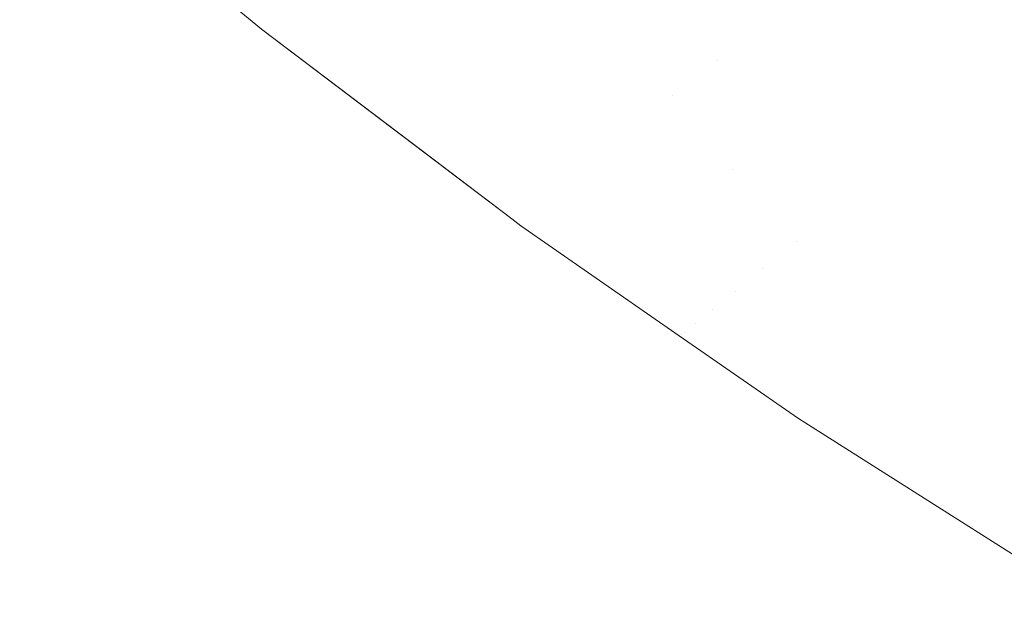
# Model space of a CAD drawing. Header units: centimetres. Extents: x -35.1 to 36.2, y 4.2 to 6.
# Tile 2 of 256: x -35.05378 to -35.03832, y 4.22247 to 4.23167. Entities that reach past the tile are written whole.
import ezdxf

# ---------------------------------------------------------------- set-up
doc = ezdxf.new("R2010")
doc.units = ezdxf.units.CM
doc.header["$LTSCALE"] = 2.54
doc.layers.add('Lucido design-1', color=7, linetype='Continuous')

# ---------------------------------------------------------------- blocks, each defined once
blk = doc.blocks.new('Gruppo-4-1')
at = {"color": 7, "linetype": 'Continuous', "lineweight": 9}
for points, invisible_edges in [([(-35.053783, 4.234656, -2276.92217), (-35.049987, 4.231524, -2276.92217), (-35.049987, 4.231524, -2276.32217), (-35.050999, 4.232359, -2276.32217)], 10), ([(-35.050999, 4.232351, -2276.923732), (-35.049987, 4.231524, -2276.92217), (-35.053783, 4.234656, -2276.92217), (-35.053333, 4.234289, -2276.923732)], 13), ([(-35.046626, 4.231855, -2276.942275), (-35.046913, 4.231646, -2276.940757), (-35.049299, 4.233526, -2276.940757), (-35.049005, 4.233729, -2276.942275)], 15), ([(-35.044451, 4.233438, -2276.951217), (-35.044015, 4.233756, -2276.952675), (-35.041612, 4.23196, -2276.952675), (-35.04244, 4.231324, -2276.94975)], 15), ([(-35.043665, 4.232226, -2276.29459), (-35.04244, 4.231324, -2276.29459), (-35.041612, 4.23196, -2276.291665), (-35.044015, 4.233756, -2276.291665)], 15), ([(-35.049571, 4.233338, -2276.939231), (-35.049299, 4.233526, -2276.940757), (-35.046913, 4.231646, -2276.940757), (-35.047178, 4.231453, -2276.939231)], 15), ([(-35.047178, 4.231453, -2276.939231), (-35.04742, 4.231276, -2276.9377), (-35.049819, 4.233167, -2276.9377), (-35.049571, 4.233338, -2276.939231)], 15), ([(-35.04244, 4.231324, -2276.94975), (-35.044866, 4.233136, -2276.94975), (-35.044451, 4.233438, -2276.951217)], 11), ([(-35.038236, 4.230909, -2276.288781), (-35.03728, 4.231683, -2276.285944), (-35.039722, 4.233412, -2276.285944), (-35.040705, 4.232657, -2276.288781)], 15), ([(-35.038236, 4.230909, -2276.955559), (-35.040705, 4.232657, -2276.955559), (-35.039722, 4.233412, -2276.958396), (-35.03728, 4.231683, -2276.958396)], 15), ([(-35.050045, 4.233011, -2276.936163), (-35.049819, 4.233167, -2276.9377), (-35.04742, 4.231276, -2276.9377), (-35.04764, 4.231116, -2276.936163)], 15), ([(-35.043665, 4.232226, -2276.29459), (-35.044866, 4.233136, -2276.29459), (-35.045634, 4.232577, -2276.297555), (-35.044423, 4.231659, -2276.297555)], 15), ([(-35.045261, 4.232849, -2276.948272), (-35.044866, 4.233136, -2276.94975), (-35.04244, 4.231324, -2276.94975), (-35.042824, 4.231028, -2276.948272)], 15), ([(-35.04764, 4.231116, -2276.936163), (-35.047837, 4.230973, -2276.934621), (-35.050247, 4.232871, -2276.934621), (-35.050045, 4.233011, -2276.936163)], 15), ([(-35.048118, 4.232582, -2276.303583), (-35.046913, 4.231646, -2276.303583), (-35.046317, 4.232079, -2276.300554), (-35.047514, 4.23301, -2276.300554)], 15), ([(-35.048011, 4.230846, -2276.933075), (-35.048162, 4.230736, -2276.931524), (-35.05058, 4.232641, -2276.931524), (-35.050425, 4.232748, -2276.933075)], 15), ([(-35.050425, 4.232748, -2276.933075), (-35.050247, 4.232871, -2276.934621), (-35.047837, 4.230973, -2276.934621), (-35.048011, 4.230846, -2276.933075)], 15), ([(-35.042824, 4.231028, -2276.948272), (-35.043188, 4.230749, -2276.946785), (-35.045634, 4.232577, -2276.946785), (-35.045261, 4.232849, -2276.948272)], 15), ([(-35.049383, 4.231685, -2276.312816), (-35.05058, 4.232641, -2276.312816), (-35.05082, 4.232476, -2276.315926), (-35.049619, 4.231517, -2276.315926)], 15), ([(-35.050712, 4.23255, -2276.929971), (-35.05058, 4.232641, -2276.931524), (-35.048162, 4.230736, -2276.931524), (-35.04829, 4.230642, -2276.929971)], 15), ([(-35.048631, 4.232218, -2276.30664), (-35.04742, 4.231276, -2276.30664), (-35.046913, 4.231646, -2276.303583), (-35.048118, 4.232582, -2276.303583)], 15), ([(-35.044423, 4.231659, -2276.297555), (-35.045634, 4.232577, -2276.297555), (-35.046317, 4.232079, -2276.300554), (-35.045097, 4.231155, -2276.300554)], 15), ([(-35.045986, 4.23232, -2276.94529), (-35.045634, 4.232577, -2276.946785), (-35.043188, 4.230749, -2276.946785), (-35.043531, 4.230486, -2276.94529)], 15), ([(-35.040705, 4.232657, -2276.288781), (-35.041612, 4.23196, -2276.291665), (-35.039117, 4.230194, -2276.291665), (-35.038236, 4.230909, -2276.288781)], 15), ([(-35.039117, 4.230194, -2276.952675), (-35.041612, 4.23196, -2276.952675), (-35.040705, 4.232657, -2276.955559), (-35.038236, 4.230909, -2276.955559)], 15), ([(-35.049619, 4.231517, -2276.315926), (-35.05082, 4.232476, -2276.315926), (-35.050963, 4.232376, -2276.319046), (-35.049761, 4.231417, -2276.319046)], 15), ([(-35.048477, 4.230506, -2276.926855), (-35.048536, 4.230464, -2276.925294), (-35.050963, 4.232376, -2276.925294), (-35.050903, 4.232418, -2276.926855)], 15), ([(-35.050903, 4.232418, -2276.926855), (-35.05082, 4.232476, -2276.928414), (-35.048395, 4.230566, -2276.928414), (-35.048477, 4.230506, -2276.926855)], 15), ([(-35.04829, 4.230642, -2276.929971), (-35.048395, 4.230566, -2276.928414), (-35.05082, 4.232476, -2276.928414), (-35.050712, 4.23255, -2276.929971)], 15), ([(-35.050963, 4.232376, -2276.319046), (-35.050999, 4.232359, -2276.32217), (-35.049987, 4.231524, -2276.32217)], 9), ([(-35.050999, 4.232351, -2276.923732), (-35.050963, 4.232376, -2276.925294), (-35.048536, 4.230464, -2276.925294), (-35.048571, 4.230438, -2276.923732)], 15), ([(-35.048571, 4.230438, -2276.923732), (-35.049987, 4.231524, -2276.92217), (-35.050999, 4.232351, -2276.923732)], 11), ([(-35.049987, 4.231524, -2276.32217), (-35.049761, 4.231417, -2276.319046), (-35.050963, 4.232376, -2276.319046)], 11), ([(-35.043531, 4.230486, -2276.94529), (-35.043853, 4.230238, -2276.943786), (-35.046317, 4.232079, -2276.943786), (-35.045986, 4.23232, -2276.94529)], 15), ([(-35.049054, 4.231919, -2276.309719), (-35.047837, 4.230973, -2276.309719), (-35.04742, 4.231276, -2276.30664), (-35.048631, 4.232218, -2276.30664)], 15), ([(-35.044423, 4.231659, -2276.297555), (-35.043188, 4.230749, -2276.297555), (-35.04244, 4.231324, -2276.29459), (-35.043665, 4.232226, -2276.29459)], 15), ([(-35.045097, 4.231155, -2276.300554), (-35.046317, 4.232079, -2276.300554), (-35.046913, 4.231646, -2276.303583), (-35.045685, 4.230716, -2276.303583)], 15), ([(-35.046626, 4.231855, -2276.942275), (-35.046317, 4.232079, -2276.943786), (-35.043853, 4.230238, -2276.943786), (-35.044153, 4.230007, -2276.942275)], 15), ([(-35.039923, 4.229541, -2276.29459), (-35.039117, 4.230194, -2276.291665), (-35.041612, 4.23196, -2276.291665), (-35.04244, 4.231324, -2276.29459)], 15), ([(-35.039923, 4.229541, -2276.94975), (-35.04244, 4.231324, -2276.94975), (-35.041612, 4.23196, -2276.952675), (-35.039117, 4.230194, -2276.952675)], 15), ([(-35.049383, 4.231685, -2276.312816), (-35.048162, 4.230736, -2276.312816), (-35.047837, 4.230973, -2276.309719), (-35.049054, 4.231919, -2276.309719)], 15), ([(-35.044153, 4.230007, -2276.942275), (-35.044433, 4.229793, -2276.940757), (-35.046913, 4.231646, -2276.940757), (-35.046626, 4.231855, -2276.942275)], 15), ([(-35.049619, 4.231517, -2276.315926), (-35.048395, 4.230566, -2276.315926), (-35.048162, 4.230736, -2276.312816), (-35.049383, 4.231685, -2276.312816)], 15), ([(-35.045685, 4.230716, -2276.303583), (-35.046913, 4.231646, -2276.303583), (-35.04742, 4.231276, -2276.30664), (-35.046185, 4.230341, -2276.30664)], 15), ([(-35.047178, 4.231453, -2276.939231), (-35.046913, 4.231646, -2276.940757), (-35.044433, 4.229793, -2276.940757), (-35.044691, 4.229595, -2276.939231)], 15), ([(-35.045097, 4.231155, -2276.300554), (-35.043853, 4.230238, -2276.300554), (-35.043188, 4.230749, -2276.297555), (-35.044423, 4.231659, -2276.297555)], 15), ([(-35.049761, 4.231417, -2276.319046), (-35.049987, 4.231524, -2276.32217), (-35.048568, 4.230449, -2276.32217)], 9), ([(-35.049987, 4.231524, -2276.92217), (-35.046056, 4.228547, -2276.92217), (-35.046056, 4.228547, -2276.32217), (-35.047318, 4.229502, -2276.32217)], 10), ([(-35.047318, 4.229502, -2276.32217), (-35.048568, 4.230449, -2276.32217), (-35.049987, 4.231524, -2276.92217)], 10), ([(-35.048568, 4.230449, -2276.32217), (-35.049987, 4.231524, -2276.32217), (-35.049987, 4.231524, -2276.92217)], 10), ([(-35.046056, 4.228547, -2276.92217), (-35.049987, 4.231524, -2276.92217), (-35.048571, 4.230438, -2276.923732)], 10), ([(-35.049761, 4.231417, -2276.319046), (-35.048536, 4.230464, -2276.319046), (-35.048395, 4.230566, -2276.315926), (-35.049619, 4.231517, -2276.315926)], 15), ([(-35.048568, 4.230449, -2276.32217), (-35.048536, 4.230464, -2276.319046), (-35.049761, 4.231417, -2276.319046)], 11), ([(-35.044691, 4.229595, -2276.939231), (-35.044927, 4.229413, -2276.9377), (-35.04742, 4.231276, -2276.9377), (-35.047178, 4.231453, -2276.939231)], 15), ([(-35.046185, 4.230341, -2276.30664), (-35.04742, 4.231276, -2276.30664), (-35.047837, 4.230973, -2276.309719), (-35.046596, 4.230034, -2276.309719)], 15), ([(-35.04764, 4.231116, -2276.936163), (-35.04742, 4.231276, -2276.9377), (-35.044927, 4.229413, -2276.9377), (-35.045141, 4.229249, -2276.936163)], 15), ([(-35.04244, 4.231324, -2276.29459), (-35.043188, 4.230749, -2276.297555), (-35.040649, 4.228952, -2276.297555), (-35.039923, 4.229541, -2276.29459)], 15), ([(-35.042824, 4.231028, -2276.948272), (-35.04244, 4.231324, -2276.94975), (-35.039923, 4.229541, -2276.94975), (-35.040649, 4.228952, -2276.946785)], 15), ([(-35.045141, 4.229249, -2276.936163), (-35.045332, 4.229102, -2276.934621), (-35.047837, 4.230973, -2276.934621), (-35.04764, 4.231116, -2276.936163)], 15), ([(-35.045685, 4.230716, -2276.303583), (-35.044433, 4.229793, -2276.303583), (-35.043853, 4.230238, -2276.300554), (-35.045097, 4.231155, -2276.300554)], 15), ([(-35.040649, 4.228952, -2276.946785), (-35.043188, 4.230749, -2276.946785), (-35.042824, 4.231028, -2276.948272)], 11), ([(-35.046596, 4.230034, -2276.309719), (-35.047837, 4.230973, -2276.309719), (-35.048162, 4.230736, -2276.312816), (-35.046918, 4.229793, -2276.312816)], 15), ([(-35.048011, 4.230846, -2276.933075), (-35.047837, 4.230973, -2276.934621), (-35.045332, 4.229102, -2276.934621), (-35.045502, 4.228971, -2276.933075)], 15), ([(-35.038236, 4.230909, -2276.288781), (-35.039117, 4.230194, -2276.291665), (-35.036533, 4.228461, -2276.291665), (-35.035678, 4.229193, -2276.288781)], 15), ([(-35.038236, 4.230909, -2276.955559), (-35.035678, 4.229193, -2276.955559), (-35.036533, 4.228461, -2276.952675), (-35.039117, 4.230194, -2276.952675)], 15), ([(-35.046918, 4.229793, -2276.312816), (-35.048162, 4.230736, -2276.312816), (-35.048395, 4.230566, -2276.315926), (-35.047148, 4.229621, -2276.315926)], 15), ([(-35.04829, 4.230642, -2276.929971), (-35.048162, 4.230736, -2276.931524), (-35.045649, 4.228858, -2276.931524), (-35.045774, 4.228762, -2276.929971)], 15), ([(-35.045502, 4.228971, -2276.933075), (-35.045649, 4.228858, -2276.931524), (-35.048162, 4.230736, -2276.931524), (-35.048011, 4.230846, -2276.933075)], 15), ([(-35.046185, 4.230341, -2276.30664), (-35.044927, 4.229413, -2276.30664), (-35.044433, 4.229793, -2276.303583), (-35.045685, 4.230716, -2276.303583)], 15), ([(-35.043188, 4.230749, -2276.297555), (-35.043853, 4.230238, -2276.300554), (-35.042586, 4.229329, -2276.300554)], 11), ([(-35.043531, 4.230486, -2276.94529), (-35.043188, 4.230749, -2276.946785), (-35.040649, 4.228952, -2276.946785), (-35.041296, 4.228428, -2276.943786)], 15), ([(-35.042586, 4.229329, -2276.300554), (-35.041296, 4.228428, -2276.300554), (-35.040649, 4.228952, -2276.297555), (-35.043188, 4.230749, -2276.297555)], 15), ([(-35.047148, 4.229621, -2276.315926), (-35.048395, 4.230566, -2276.315926), (-35.048536, 4.230464, -2276.319046), (-35.047286, 4.229518, -2276.319046)], 15), ([(-35.048477, 4.230506, -2276.926855), (-35.048395, 4.230566, -2276.928414), (-35.045876, 4.228684, -2276.928414), (-35.045956, 4.228623, -2276.926855)], 15), ([(-35.045774, 4.228762, -2276.929971), (-35.045876, 4.228684, -2276.928414), (-35.048395, 4.230566, -2276.928414), (-35.04829, 4.230642, -2276.929971)], 15), ([(-35.048571, 4.230438, -2276.923732), (-35.048536, 4.230464, -2276.925294), (-35.046013, 4.228579, -2276.925294), (-35.046047, 4.228553, -2276.923732)], 15), ([(-35.048571, 4.230438, -2276.923732), (-35.046047, 4.228553, -2276.923732), (-35.046056, 4.228547, -2276.92217)], 11), ([(-35.047286, 4.229518, -2276.319046), (-35.048536, 4.230464, -2276.319046), (-35.048568, 4.230449, -2276.32217), (-35.047318, 4.229502, -2276.32217)], 11), ([(-35.045956, 4.228623, -2276.926855), (-35.046013, 4.228579, -2276.925294), (-35.048536, 4.230464, -2276.925294), (-35.048477, 4.230506, -2276.926855)], 15), ([(-35.041296, 4.228428, -2276.943786), (-35.043853, 4.230238, -2276.943786), (-35.043531, 4.230486, -2276.94529)], 11), ([(-35.046596, 4.230034, -2276.309719), (-35.045332, 4.229102, -2276.309719), (-35.044927, 4.229413, -2276.30664), (-35.046185, 4.230341, -2276.30664)], 15), ([(-35.042586, 4.229329, -2276.300554), (-35.043853, 4.230238, -2276.300554), (-35.044433, 4.229793, -2276.303583), (-35.043158, 4.228878, -2276.303583)], 15), ([(-35.044153, 4.230007, -2276.942275), (-35.043853, 4.230238, -2276.943786), (-35.041296, 4.228428, -2276.943786), (-35.041588, 4.228191, -2276.942275)], 15), ([(-35.037314, 4.227792, -2276.29459), (-35.036533, 4.228461, -2276.291665), (-35.039117, 4.230194, -2276.291665), (-35.039923, 4.229541, -2276.29459)], 15), ([(-35.039117, 4.230194, -2276.952675), (-35.036533, 4.228461, -2276.952675), (-35.037314, 4.227792, -2276.94975), (-35.039923, 4.229541, -2276.94975)], 15), ([(-35.046918, 4.229793, -2276.312816), (-35.045649, 4.228858, -2276.312816), (-35.045332, 4.229102, -2276.309719), (-35.046596, 4.230034, -2276.309719)], 15), ([(-35.041588, 4.228191, -2276.942275), (-35.041859, 4.227971, -2276.940757), (-35.044433, 4.229793, -2276.940757), (-35.044153, 4.230007, -2276.942275)], 15), ([(-35.047148, 4.229621, -2276.315926), (-35.045876, 4.228684, -2276.315926), (-35.045649, 4.228858, -2276.312816), (-35.046918, 4.229793, -2276.312816)], 15), ([(-35.043158, 4.228878, -2276.303583), (-35.044433, 4.229793, -2276.303583), (-35.044927, 4.229413, -2276.30664), (-35.043645, 4.228493, -2276.30664)], 15), ([(-35.044691, 4.229595, -2276.939231), (-35.044433, 4.229793, -2276.940757), (-35.041859, 4.227971, -2276.940757), (-35.04211, 4.227767, -2276.939231)], 15), ([(-35.047286, 4.229518, -2276.319046), (-35.047318, 4.229502, -2276.32217), (-35.046056, 4.228547, -2276.32217)], 9), ([(-35.047286, 4.229518, -2276.319046), (-35.046013, 4.228579, -2276.319046), (-35.045876, 4.228684, -2276.315926), (-35.047148, 4.229621, -2276.315926)], 15), ([(-35.046056, 4.228547, -2276.32217), (-35.046013, 4.228579, -2276.319046), (-35.047286, 4.229518, -2276.319046)], 11), ([(-35.04211, 4.227767, -2276.939231), (-35.042339, 4.227581, -2276.9377), (-35.044927, 4.229413, -2276.9377), (-35.044691, 4.229595, -2276.939231)], 15), ([(-35.039923, 4.229541, -2276.29459), (-35.040649, 4.228952, -2276.297555), (-35.038019, 4.227188, -2276.297555), (-35.037314, 4.227792, -2276.29459)], 15), ([(-35.039923, 4.229541, -2276.94975), (-35.037314, 4.227792, -2276.94975), (-35.038019, 4.227188, -2276.946785), (-35.040649, 4.228952, -2276.946785)], 15), ([(-35.043645, 4.228493, -2276.30664), (-35.044927, 4.229413, -2276.30664), (-35.045332, 4.229102, -2276.309719), (-35.044045, 4.228178, -2276.309719)], 15), ([(-35.045141, 4.229249, -2276.936163), (-35.044927, 4.229413, -2276.9377), (-35.042339, 4.227581, -2276.9377), (-35.042547, 4.227413, -2276.936163)], 15), ([(-35.043158, 4.228878, -2276.303583), (-35.041859, 4.227971, -2276.303583), (-35.041296, 4.228428, -2276.300554), (-35.042586, 4.229329, -2276.300554)], 15), ([(-35.042547, 4.227413, -2276.936163), (-35.042734, 4.227262, -2276.934621), (-35.045332, 4.229102, -2276.934621), (-35.045141, 4.229249, -2276.936163)], 15), ([(-35.044045, 4.228178, -2276.309719), (-35.045332, 4.229102, -2276.309719), (-35.045649, 4.228858, -2276.312816), (-35.044357, 4.227931, -2276.312816)], 15), ([(-35.045502, 4.228971, -2276.933075), (-35.045332, 4.229102, -2276.934621), (-35.042734, 4.227262, -2276.934621), (-35.042899, 4.227128, -2276.933075)], 15), ([(-35.044357, 4.227931, -2276.312816), (-35.045649, 4.228858, -2276.312816), (-35.045876, 4.228684, -2276.315926), (-35.044581, 4.227754, -2276.315926)], 15), ([(-35.045774, 4.228762, -2276.929971), (-35.045649, 4.228858, -2276.931524), (-35.043042, 4.227012, -2276.931524), (-35.043163, 4.226913, -2276.929971)], 15), ([(-35.042899, 4.227128, -2276.933075), (-35.043042, 4.227012, -2276.931524), (-35.045649, 4.228858, -2276.931524), (-35.045502, 4.228971, -2276.933075)], 15), ([(-35.043645, 4.228493, -2276.30664), (-35.042339, 4.227581, -2276.30664), (-35.041859, 4.227971, -2276.303583), (-35.043158, 4.228878, -2276.303583)], 15), ([(-35.038646, 4.226651, -2276.300554), (-35.038019, 4.227188, -2276.297555), (-35.040649, 4.228952, -2276.297555), (-35.041296, 4.228428, -2276.300554)], 15), ([(-35.040649, 4.228952, -2276.946785), (-35.038019, 4.227188, -2276.946785), (-35.038646, 4.226651, -2276.943786), (-35.041296, 4.228428, -2276.943786)], 15), ([(-35.043163, 4.226913, -2276.929971), (-35.043262, 4.226833, -2276.928414), (-35.045876, 4.228684, -2276.928414), (-35.045774, 4.228762, -2276.929971)], 15), ([(-35.044716, 4.227648, -2276.319046), (-35.046013, 4.228579, -2276.319046), (-35.046056, 4.228547, -2276.32217), (-35.045913, 4.228438, -2276.32217)], 11), ([(-35.045913, 4.228438, -2276.92217), (-35.046056, 4.228547, -2276.92217), (-35.046047, 4.228553, -2276.923732)], 10), ([(-35.046056, 4.228547, -2276.92217), (-35.045913, 4.228438, -2276.92217), (-35.045913, 4.228438, -2276.32217), (-35.046056, 4.228547, -2276.32217)], 10), ([(-35.046047, 4.228553, -2276.923732), (-35.046013, 4.228579, -2276.925294), (-35.045913, 4.228438, -2276.92217)], 11), ([(-35.044581, 4.227754, -2276.315926), (-35.045876, 4.228684, -2276.315926), (-35.046013, 4.228579, -2276.319046), (-35.044716, 4.227648, -2276.319046)], 15), ([(-35.04334, 4.22677, -2276.926855), (-35.043395, 4.226725, -2276.925294), (-35.046013, 4.228579, -2276.925294), (-35.045956, 4.228623, -2276.926855)], 15), ([(-35.045913, 4.228438, -2276.92217), (-35.046013, 4.228579, -2276.925294), (-35.043395, 4.226725, -2276.925294)], 11), ([(-35.045956, 4.228623, -2276.926855), (-35.045876, 4.228684, -2276.928414), (-35.043262, 4.226833, -2276.928414), (-35.04334, 4.22677, -2276.926855)], 15), ([(-35.045913, 4.228438, -2276.32217), (-35.043424, 4.226712, -2276.32217), (-35.043395, 4.226725, -2276.319046), (-35.044716, 4.227648, -2276.319046)], 14), ([(-35.043424, 4.226712, -2276.32217), (-35.045913, 4.228438, -2276.32217), (-35.045913, 4.228438, -2276.92217), (-35.043424, 4.226712, -2276.92217)], 10), ([(-35.043395, 4.226725, -2276.925294), (-35.043424, 4.226712, -2276.92217), (-35.045913, 4.228438, -2276.92217)], 9), ([(-35.044045, 4.228178, -2276.309719), (-35.042734, 4.227262, -2276.309719), (-35.042339, 4.227581, -2276.30664), (-35.043645, 4.228493, -2276.30664)], 15), ([(-35.041296, 4.228428, -2276.300554), (-35.041859, 4.227971, -2276.303583), (-35.039193, 4.226182, -2276.303583), (-35.038646, 4.226651, -2276.300554)], 15), ([(-35.041588, 4.228191, -2276.942275), (-35.041296, 4.228428, -2276.943786), (-35.038646, 4.226651, -2276.943786), (-35.039193, 4.226182, -2276.940757)], 15), ([(-35.044357, 4.227931, -2276.312816), (-35.043042, 4.227012, -2276.312816), (-35.042734, 4.227262, -2276.309719), (-35.044045, 4.228178, -2276.309719)], 15), ([(-35.039193, 4.226182, -2276.940757), (-35.041859, 4.227971, -2276.940757), (-35.041588, 4.228191, -2276.942275)], 11), ([(-35.044581, 4.227754, -2276.315926), (-35.043262, 4.226833, -2276.315926), (-35.043042, 4.227012, -2276.312816), (-35.044357, 4.227931, -2276.312816)], 15), ([(-35.039658, 4.225784, -2276.30664), (-35.039193, 4.226182, -2276.303583), (-35.041859, 4.227971, -2276.303583), (-35.042339, 4.227581, -2276.30664)], 15), ([(-35.04211, 4.227767, -2276.939231), (-35.041859, 4.227971, -2276.940757), (-35.039193, 4.226182, -2276.940757), (-35.039658, 4.225784, -2276.9377)], 15), ([(-35.044716, 4.227648, -2276.319046), (-35.043395, 4.226725, -2276.319046), (-35.043262, 4.226833, -2276.315926), (-35.044581, 4.227754, -2276.315926)], 15), ([(-35.039658, 4.225784, -2276.9377), (-35.042339, 4.227581, -2276.9377), (-35.04211, 4.227767, -2276.939231)], 11), ([(-35.042339, 4.227581, -2276.30664), (-35.042734, 4.227262, -2276.309719), (-35.040041, 4.225456, -2276.309719), (-35.039658, 4.225784, -2276.30664)], 15), ([(-35.042547, 4.227413, -2276.936163), (-35.042339, 4.227581, -2276.9377), (-35.039658, 4.225784, -2276.9377), (-35.040041, 4.225456, -2276.934621)], 15), ([(-35.040041, 4.225456, -2276.934621), (-35.042734, 4.227262, -2276.934621), (-35.042547, 4.227413, -2276.936163)], 11), ([(-35.04034, 4.2252, -2276.312816), (-35.040041, 4.225456, -2276.309719), (-35.042734, 4.227262, -2276.309719), (-35.043042, 4.227012, -2276.312816)], 15), ([(-35.042899, 4.227128, -2276.933075), (-35.042734, 4.227262, -2276.934621), (-35.040041, 4.225456, -2276.934621), (-35.04034, 4.2252, -2276.931524)], 15), ([(-35.035904, 4.224911, -2276.300554), (-35.035297, 4.225461, -2276.297555), (-35.038019, 4.227188, -2276.297555), (-35.038646, 4.226651, -2276.300554)], 15), ([(-35.035904, 4.224911, -2276.943786), (-35.038646, 4.226651, -2276.943786), (-35.038019, 4.227188, -2276.946785), (-35.035297, 4.225461, -2276.946785)], 15), ([(-35.043042, 4.227012, -2276.312816), (-35.043262, 4.226833, -2276.315926), (-35.040554, 4.225017, -2276.315926), (-35.04034, 4.2252, -2276.312816)], 15), ([(-35.043163, 4.226913, -2276.929971), (-35.043042, 4.227012, -2276.931524), (-35.04034, 4.2252, -2276.931524), (-35.040554, 4.225017, -2276.928414)], 15), ([(-35.04034, 4.2252, -2276.931524), (-35.043042, 4.227012, -2276.931524), (-35.042899, 4.227128, -2276.933075)], 11), ([(-35.040554, 4.225017, -2276.928414), (-35.043262, 4.226833, -2276.928414), (-35.043163, 4.226913, -2276.929971)], 11), ([(-35.043395, 4.226725, -2276.319046), (-35.043424, 4.226712, -2276.32217), (-35.041554, 4.225415, -2276.32217)], 9), ([(-35.041554, 4.225415, -2276.92217), (-35.043424, 4.226712, -2276.92217), (-35.043395, 4.226725, -2276.925294)], 10), ([(-35.043424, 4.226712, -2276.92217), (-35.041554, 4.225415, -2276.92217), (-35.041554, 4.225415, -2276.32217), (-35.043424, 4.226712, -2276.32217)], 10), ([(-35.040682, 4.224906, -2276.319046), (-35.040554, 4.225017, -2276.315926), (-35.043262, 4.226833, -2276.315926), (-35.043395, 4.226725, -2276.319046)], 15), ([(-35.040682, 4.224906, -2276.925294), (-35.043395, 4.226725, -2276.925294), (-35.04334, 4.22677, -2276.926855)], 11), ([(-35.041554, 4.225415, -2276.32217), (-35.040682, 4.224906, -2276.319046), (-35.043395, 4.226725, -2276.319046)], 11), ([(-35.043395, 4.226725, -2276.925294), (-35.040682, 4.224906, -2276.925294), (-35.041554, 4.225415, -2276.92217)], 11), ([(-35.04334, 4.22677, -2276.926855), (-35.043262, 4.226833, -2276.928414), (-35.040554, 4.225017, -2276.928414), (-35.040682, 4.224906, -2276.925294)], 15), ([(-35.038646, 4.226651, -2276.300554), (-35.039193, 4.226182, -2276.303583), (-35.036433, 4.224432, -2276.303583), (-35.035904, 4.224911, -2276.300554)], 15), ([(-35.036433, 4.224432, -2276.940757), (-35.039193, 4.226182, -2276.940757), (-35.038646, 4.226651, -2276.943786), (-35.035904, 4.224911, -2276.943786)], 15), ([(-35.036884, 4.224023, -2276.30664), (-35.036433, 4.224432, -2276.303583), (-35.039193, 4.226182, -2276.303583), (-35.039658, 4.225784, -2276.30664)], 15), ([(-35.036884, 4.224023, -2276.9377), (-35.039658, 4.225784, -2276.9377), (-35.039193, 4.226182, -2276.940757), (-35.036433, 4.224432, -2276.940757)], 15), ([(-35.039658, 4.225784, -2276.30664), (-35.040041, 4.225456, -2276.309719), (-35.037254, 4.223688, -2276.309719), (-35.036884, 4.224023, -2276.30664)], 15), ([(-35.037254, 4.223688, -2276.934621), (-35.040041, 4.225456, -2276.934621), (-35.039658, 4.225784, -2276.9377), (-35.036884, 4.224023, -2276.9377)], 15), ([(-35.037544, 4.223426, -2276.312816), (-35.037254, 4.223688, -2276.309719), (-35.040041, 4.225456, -2276.309719), (-35.04034, 4.2252, -2276.312816)], 15), ([(-35.037544, 4.223426, -2276.931524), (-35.04034, 4.2252, -2276.931524), (-35.040041, 4.225456, -2276.934621), (-35.037254, 4.223688, -2276.934621)], 15), ([(-35.040682, 4.224906, -2276.319046), (-35.041554, 4.225415, -2276.32217), (-35.037907, 4.223104, -2276.32217), (-35.037875, 4.223125, -2276.319046)], 13), ([(-35.041554, 4.225415, -2276.92217), (-35.036904, 4.222469, -2276.92217), (-35.036904, 4.222469, -2276.32217), (-35.037907, 4.223104, -2276.32217)], 10), ([(-35.037907, 4.223104, -2276.32217), (-35.041554, 4.225415, -2276.32217), (-35.041554, 4.225415, -2276.92217)], 10), ([(-35.036904, 4.222469, -2276.92217), (-35.041554, 4.225415, -2276.92217), (-35.040682, 4.224906, -2276.925294), (-35.037875, 4.223125, -2276.925294)], 14), ([(-35.04034, 4.2252, -2276.312816), (-35.040554, 4.225017, -2276.315926), (-35.037751, 4.223238, -2276.315926), (-35.037544, 4.223426, -2276.312816)], 15), ([(-35.037751, 4.223238, -2276.928414), (-35.040554, 4.225017, -2276.928414), (-35.04034, 4.2252, -2276.931524), (-35.037544, 4.223426, -2276.931524)], 15), ([(-35.037875, 4.223125, -2276.319046), (-35.037751, 4.223238, -2276.315926), (-35.040554, 4.225017, -2276.315926), (-35.040682, 4.224906, -2276.319046)], 15), ([(-35.037875, 4.223125, -2276.925294), (-35.040682, 4.224906, -2276.925294), (-35.040554, 4.225017, -2276.928414), (-35.037751, 4.223238, -2276.928414)], 15)]:
    blk.add_3dface(points, dxfattribs=dict(at, invisible_edges=invisible_edges))

msp = doc.modelspace()

# ---------------------------------------------------------------- block references
at = {"layer": 'Lucido design-1', "color": 7}
msp.add_blockref('Gruppo-4-1', (0, 0), dxfattribs=at)

doc.saveas('drawing.dxf')
